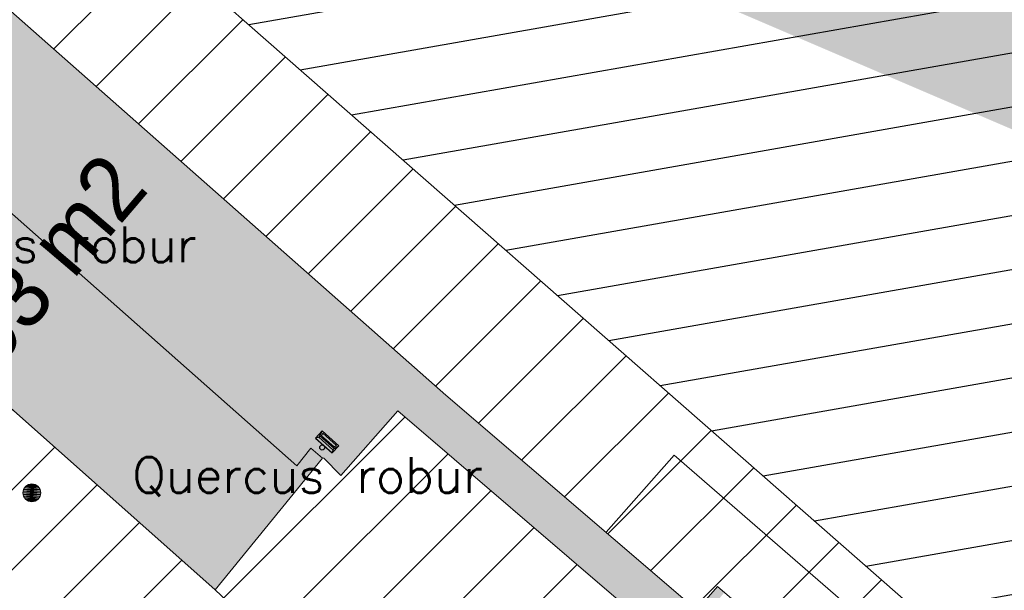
# Model space of a CAD drawing. Header units: metres. Extents: x 102852 to 106916, y 385458 to 392749.
# Tile 26 of 59: x 104841 to 104869, y 388069 to 388085. Entities that reach past the tile are written whole.
import ezdxf
from ezdxf.enums import TextEntityAlignment as Align

# ---------------------------------------------------------------- set-up
doc = ezdxf.new("R2010")
doc.units = ezdxf.units.M
for name, color, linetype, lineweight in [('0-BEBOUWING', 7, 'Continuous', 30), ('0-BEPLANTING', 14, 'Continuous', 30), ('0-GRAS OM SPORTVELDEN', 2, 'Continuous', 30), ('0-GRAS SPORTVELDEN', 3, 'Continuous', 30), ('0-VERHARDING', 5, 'Continuous', 30), ('B-WE-GR-STRUIK-G', 90, 'Continuous', 13), ('B-WE-IE-GEBOUW-G', 10, 'Continuous', 0), ('B-WE-IE-MEUBILAIR_WEGMEUBILAIR-S', 7, 'Continuous', 30), ('B-WE-VH-KANTVERHARDING-G', 60, 'Continuous', 13), ('B-WE-VW-MARKERING_LANGS_STREEP_DOORGETROKKEN-G', 7, 'Continuous', 13), ('Bomen', 84, 'Continuous', 0), ('Boomsoort', 10, 'Continuous', 0)]:
    doc.layers.add(name, color=color, linetype=linetype, lineweight=lineweight)
doc.styles.add('ISO 1 1000 T2 5 0', font='font_iso.shx', dxfattribs={"height": 2.5})
doc.styles.add('Style-txt', font='txt.shx')
pattern_1 = [(45, (0, 0), (-1.122532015, 1.122532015), [])]

# ---------------------------------------------------------------- blocks, each defined once
blk = doc.blocks.new('SIE-WEG_AFVALBAK_TYPE_02')
at = {"linetype": 'Continuous'}
for p, q in [((1.56, -0.35), (-1.56, -0.35)), ((-1.33, -0.76), (-1.56, -0.35)), ((-1.33, -0.99), (-1.56, -1.72)), ((1.33, -0.76), (-1.33, -0.76)), ((-1.33, -0.99), (-1.33, -0.76)), ((1.33, -0.99), (-1.33, -0.99)), ((-1.18, -1.16), (-1.3, -1.55)), ((1.18, -1.16), (-1.18, -1.16)), ((1.18, -1.16), (1.3, -1.55)), ((1.33, -0.76), (1.56, -0.35)), ((1.33, -0.99), (1.33, -0.76)), ((1.33, -0.99), (1.56, -1.72)), ((1.56, -1.72), (-1.56, -1.72)), ((1.3, -1.55), (-1.3, -1.55))]:
    blk.add_line(p, q, dxfattribs=at)
for p, q in [((-1.56, -0.35), (-1.56, -1.72)), ((1.56, -0.35), (1.56, -1.72))]:
    blk.add_line(p, q)
blk.add_circle((0, 0), 0.354, dxfattribs=at)
blk = doc.blocks.new('MPOLYGON_223')
at = {"layer": 'Bomen', "flags": 128}
for points in [[(104841.447, 388071.647), (104841.4, 388071.632), (104841.592, 388071.632)], [(104841.496, 388071.651), (104841.447, 388071.647), (104841.545, 388071.647)], [(104841.447, 388071.647), (104841.545, 388071.647), (104841.592, 388071.632)], [(104841.251, 388071.45), (104841.246, 388071.401), (104841.746, 388071.401)], [(104841.246, 388071.401), (104841.251, 388071.353), (104841.741, 388071.353)], [(104841.246, 388071.401), (104841.746, 388071.401), (104841.741, 388071.353)], [(104841.265, 388071.497), (104841.251, 388071.45), (104841.741, 388071.45)], [(104841.251, 388071.45), (104841.741, 388071.45), (104841.746, 388071.401)], [(104841.288, 388071.54), (104841.265, 388071.497), (104841.727, 388071.497)], [(104841.265, 388071.497), (104841.727, 388071.497), (104841.741, 388071.45)], [(104841.319, 388071.578), (104841.288, 388071.54), (104841.704, 388071.54)], [(104841.288, 388071.54), (104841.704, 388071.54), (104841.727, 388071.497)], [(104841.357, 388071.609), (104841.319, 388071.578), (104841.673, 388071.578)], [(104841.319, 388071.578), (104841.673, 388071.578), (104841.704, 388071.54)], [(104841.4, 388071.632), (104841.357, 388071.609), (104841.635, 388071.609)], [(104841.357, 388071.609), (104841.635, 388071.609), (104841.673, 388071.578)], [(104841.4, 388071.632), (104841.592, 388071.632), (104841.635, 388071.609)], [(104841.251, 388071.353), (104841.265, 388071.306), (104841.727, 388071.306)], [(104841.251, 388071.353), (104841.741, 388071.353), (104841.727, 388071.306)], [(104841.265, 388071.306), (104841.288, 388071.262), (104841.704, 388071.262)], [(104841.265, 388071.306), (104841.727, 388071.306), (104841.704, 388071.262)], [(104841.288, 388071.262), (104841.319, 388071.225), (104841.673, 388071.225)], [(104841.288, 388071.262), (104841.704, 388071.262), (104841.673, 388071.225)], [(104841.319, 388071.225), (104841.357, 388071.193), (104841.635, 388071.193)], [(104841.319, 388071.225), (104841.673, 388071.225), (104841.635, 388071.193)], [(104841.357, 388071.193), (104841.4, 388071.17), (104841.592, 388071.17)], [(104841.357, 388071.193), (104841.635, 388071.193), (104841.592, 388071.17)], [(104841.4, 388071.17), (104841.447, 388071.156), (104841.545, 388071.156)], [(104841.4, 388071.17), (104841.592, 388071.17), (104841.545, 388071.156)], [(104841.447, 388071.156), (104841.545, 388071.156), (104841.496, 388071.151)]]:
    blk.add_lwpolyline(points, close=True, dxfattribs=at)
at = {"layer": 'Bomen', "color": 74, "true_color": 0x55aa00, "flags": 128}
for points in [[(104841.4, 388071.632), (104841.447, 388071.647)], [(104841.447, 388071.647), (104841.496, 388071.651)], [(104841.496, 388071.651), (104841.545, 388071.647)], [(104841.545, 388071.647), (104841.592, 388071.632)], [(104841.246, 388071.401), (104841.251, 388071.45)], [(104841.251, 388071.353), (104841.246, 388071.401)], [(104841.251, 388071.45), (104841.265, 388071.497)], [(104841.265, 388071.497), (104841.288, 388071.54)], [(104841.288, 388071.54), (104841.319, 388071.578)], [(104841.319, 388071.578), (104841.357, 388071.609)], [(104841.357, 388071.609), (104841.4, 388071.632)], [(104841.592, 388071.632), (104841.635, 388071.609)], [(104841.635, 388071.609), (104841.673, 388071.578)], [(104841.673, 388071.578), (104841.704, 388071.54)], [(104841.704, 388071.54), (104841.727, 388071.497)], [(104841.727, 388071.497), (104841.741, 388071.45)], [(104841.741, 388071.45), (104841.746, 388071.401)], [(104841.746, 388071.401), (104841.741, 388071.353)], [(104841.265, 388071.306), (104841.251, 388071.353)], [(104841.288, 388071.262), (104841.265, 388071.306)], [(104841.319, 388071.225), (104841.288, 388071.262)], [(104841.357, 388071.193), (104841.319, 388071.225)], [(104841.4, 388071.17), (104841.357, 388071.193)], [(104841.447, 388071.156), (104841.4, 388071.17)], [(104841.496, 388071.151), (104841.447, 388071.156)], [(104841.545, 388071.156), (104841.496, 388071.151)], [(104841.592, 388071.17), (104841.545, 388071.156)], [(104841.635, 388071.193), (104841.592, 388071.17)], [(104841.673, 388071.225), (104841.635, 388071.193)], [(104841.704, 388071.262), (104841.673, 388071.225)], [(104841.727, 388071.306), (104841.704, 388071.262)], [(104841.741, 388071.353), (104841.727, 388071.306)]]:
    blk.add_lwpolyline(points, dxfattribs=at)
at = {"layer": 'Bomen'}
for points in [[(104841.447, 388071.647), (104841.4, 388071.632), (104841.592, 388071.632)], [(104841.496, 388071.651), (104841.447, 388071.647), (104841.545, 388071.647)], [(104841.447, 388071.647), (104841.545, 388071.647), (104841.592, 388071.632)], [(104841.251, 388071.45), (104841.246, 388071.401), (104841.746, 388071.401)], [(104841.265, 388071.497), (104841.251, 388071.45), (104841.741, 388071.45)], [(104841.251, 388071.45), (104841.741, 388071.45), (104841.746, 388071.401)], [(104841.288, 388071.54), (104841.265, 388071.497), (104841.727, 388071.497)], [(104841.265, 388071.497), (104841.727, 388071.497), (104841.741, 388071.45)], [(104841.319, 388071.578), (104841.288, 388071.54), (104841.704, 388071.54)], [(104841.288, 388071.54), (104841.704, 388071.54), (104841.727, 388071.497)], [(104841.357, 388071.609), (104841.319, 388071.578), (104841.673, 388071.578)], [(104841.319, 388071.578), (104841.673, 388071.578), (104841.704, 388071.54)], [(104841.4, 388071.632), (104841.357, 388071.609), (104841.635, 388071.609)], [(104841.357, 388071.609), (104841.635, 388071.609), (104841.673, 388071.578)], [(104841.4, 388071.632), (104841.592, 388071.632), (104841.635, 388071.609)]]:
    blk.add_solid(points, dxfattribs=at)
at = {"layer": 'Bomen', "extrusion": (0, 0, -1)}
for points in [[(-104841.246, 388071.401), (-104841.251, 388071.353), (-104841.741, 388071.353)], [(-104841.246, 388071.401), (-104841.746, 388071.401), (-104841.741, 388071.353)], [(-104841.251, 388071.353), (-104841.265, 388071.306), (-104841.727, 388071.306)], [(-104841.251, 388071.353), (-104841.741, 388071.353), (-104841.727, 388071.306)], [(-104841.265, 388071.306), (-104841.288, 388071.262), (-104841.704, 388071.262)], [(-104841.265, 388071.306), (-104841.727, 388071.306), (-104841.704, 388071.262)], [(-104841.288, 388071.262), (-104841.319, 388071.225), (-104841.673, 388071.225)], [(-104841.288, 388071.262), (-104841.704, 388071.262), (-104841.673, 388071.225)], [(-104841.319, 388071.225), (-104841.357, 388071.193), (-104841.635, 388071.193)], [(-104841.319, 388071.225), (-104841.673, 388071.225), (-104841.635, 388071.193)], [(-104841.357, 388071.193), (-104841.4, 388071.17), (-104841.592, 388071.17)], [(-104841.357, 388071.193), (-104841.635, 388071.193), (-104841.592, 388071.17)], [(-104841.4, 388071.17), (-104841.447, 388071.156), (-104841.545, 388071.156)], [(-104841.4, 388071.17), (-104841.592, 388071.17), (-104841.545, 388071.156)], [(-104841.447, 388071.156), (-104841.545, 388071.156), (-104841.496, 388071.151)]]:
    blk.add_solid(points, dxfattribs=at)

msp = doc.modelspace()

# ---------------------------------------------------------------- hatches: boundary and pattern name
at = {"layer": '0-BEBOUWING', "ltscale": 0.2, "true_color": 0x636466}
for points in [[(104830.912, 388088.133), (104831.362, 388088.628), (104831.057, 388088.925), (104828.04, 388085.226), (104846.642, 388068.678), (104849.659, 388072.377), (104849.335, 388072.655), (104848.942, 388072.16)], [(104831.057, 388088.925), (104828.04, 388085.226), (104846.642, 388068.678), (104849.659, 388072.377), (104848.942, 388072.16), (104830.912, 388088.133)]]:
    msp.add_hatch(color=251, dxfattribs=at).paths.add_polyline_path(points)
at = {"layer": '0-BEPLANTING', "ltscale": 0.2}
h = msp.add_hatch(dxfattribs=at)
h.set_pattern_fill('ANSI31', color=256, scale=0.1, pattern_type=2)
h.set_pattern_definition(pattern_1)
h.paths.add_polyline_path([(104756.061, 388149.255), (104772.452, 388186.635), (104770.991, 388190.278), (104765.813, 388181.578), (104756.879, 388165.625), (104748.388, 388147.694), (104744.305, 388139.441), (104744.179, 388137.425), (104748.207, 388132.687), (104779.509, 388110.364), (104819.499, 388079.894), (104841.893, 388065.736), (104865.992, 388047.75), (104883.867, 388034.454), (104885.839, 388036.683), (104878.954, 388042.122), (104849.673, 388065.807), (104846.642, 388068.678), (104828.04, 388085.226), (104813.14, 388098.382), (104795.78, 388113.676), (104789.967, 388118.795), (104781.29, 388126.529), (104755.997, 388149.117)])
at = {"layer": '0-GRAS OM SPORTVELDEN', "ltscale": 0.2}
h = msp.add_hatch(dxfattribs=at)
h.set_pattern_fill('ANSI31', color=256, scale=0.1, pattern_type=2)
h.set_pattern_definition(pattern_1)
h.paths.add_polyline_path([(104931.259, 388098.723), (104935.748, 388104.306), (104932.276, 388107.3), (104932.069, 388107.07), (104899.764, 388136.612), (104887.241, 388147.621), (104851.309, 388178.233), (104832.342, 388158.616), (104831.843, 388158.104), (104831.465, 388157.64), (104818.583, 388142.927), (104818.137, 388142.346), (104801.294, 388120.755), (104820.118, 388103.683), (104820.728, 388104.336), (104820.898, 388104.18), (104820.903, 388104.186), (104823.217, 388102.051), (104824.832, 388100.569), (104824.236, 388099.938), (104833.228, 388091.723), (104853.121, 388074.145), (104860.173, 388068.104), (104860.753, 388068.77), (104860.945, 388068.604), (104860.976, 388068.642), (104864.796, 388065.325), (104864.971, 388065.137), (104864.4, 388064.471), (104885.064, 388046.806), (104904.231, 388066.711), (104916.402, 388080.431), (104917.689, 388081.952), (104918.326, 388082.626), (104925.171, 388091.15)])
h.paths.add_polyline_path([(104806.075, 388121.001), (104806.819, 388120.336), (104845.325, 388086.549), (104884.168, 388052.437), (104884.811, 388051.88), (104885.4, 388052.565), (104890.793, 388058.687), (104894.195, 388062.567), (104901.478, 388070.823), (104905.206, 388074.986), (104913.735, 388084.735), (104921.046, 388093.028), (104924.381, 388096.816), (104930.475, 388103.675), (104930.435, 388103.69), (104929.758, 388104.285), (104891.006, 388138.374), (104852.304, 388172.559), (104851.659, 388173.104), (104851.125, 388172.472), (104845.725, 388166.308), (104842.248, 388162.329), (104835.038, 388154.084), (104822.848, 388140.165), (104815.55, 388131.844), (104812.07, 388127.846), (104806.675, 388121.69)], flags=16)
h = msp.add_hatch(dxfattribs=at)
h.set_pattern_fill('ANSI31', color=256, scale=0.1, pattern_type=2)
h.set_pattern_definition(pattern_1)
h.paths.add_polyline_path([(104915.015, 388069.662), (104914.73, 388069.922), (104914.6, 388069.771), (104914.386, 388069.959), (104913.997, 388069.543), (104910.818, 388072.31), (104905.283, 388066.064), (104885.176, 388045.115), (104863.629, 388063.558), (104858.166, 388068.219), (104851.778, 388073.71), (104850.172, 388071.884), (104849.687, 388072.387), (104849.659, 388072.377), (104846.642, 388068.678), (104849.673, 388065.807), (104878.954, 388042.122), (104885.839, 388036.683)])
at = {"layer": '0-GRAS SPORTVELDEN'}
h = msp.add_hatch(dxfattribs=at)
h.set_pattern_fill('HATCH', color=256, scale=0.1, style=0, pattern_type=2)
h.set_pattern_definition([(10, (104869.0532, 388141.6563), (-0.260472, 1.477212), [])])
h.paths.add_polyline_path([(104812.07, 388127.846), (104806.675, 388121.69), (104806.819, 388120.336), (104845.325, 388086.549), (104884.168, 388052.437), (104885.4, 388052.565), (104890.793, 388058.687), (104894.195, 388062.567), (104901.478, 388070.823), (104905.206, 388074.986), (104913.735, 388084.735), (104921.046, 388093.028), (104924.381, 388096.816), (104930.475, 388103.675), (104929.758, 388104.285), (104891.006, 388138.374), (104852.304, 388172.559), (104851.125, 388172.472), (104845.725, 388166.308), (104842.248, 388162.329), (104835.038, 388154.084), (104822.848, 388140.165), (104815.55, 388131.844)])
at = {"layer": '0-VERHARDING', "ltscale": 0.2, "true_color": 0x939598, "extrusion": (0, 0, -1)}
for points in [[(-104801.294, 388120.755), (-104820.118, 388103.683), (-104819.919, 388103.492), (-104824.012, 388099.72), (-104824.236, 388099.938), (-104833.228, 388091.723), (-104853.121, 388074.145), (-104860.173, 388068.104), (-104860.753, 388068.77), (-104860.945, 388068.604), (-104860.224, 388067.713), (-104864.007, 388064.457), (-104864.796, 388065.325), (-104864.971, 388065.137), (-104864.4, 388064.471), (-104885.064, 388046.806), (-104904.231, 388066.711), (-104916.402, 388080.431), (-104917.689, 388081.952), (-104918.326, 388082.626), (-104925.171, 388091.15), (-104931.259, 388098.723), (-104932.421, 388097.789), (-104932.87, 388097.41), (-104926.941, 388089.968), (-104920.571, 388082.015), (-104919.68, 388080.92), (-104918.597, 388079.693), (-104914.873, 388075.531), (-104916.036, 388074.542), (-104914.623, 388072.967), (-104916.591, 388071.175), (-104915.123, 388069.564), (-104914.73, 388069.922), (-104914.6, 388069.771), (-104914.6, 388069.771), (-104914.386, 388069.959), (-104913.997, 388069.543), (-104910.818, 388072.31), (-104905.283, 388066.064), (-104885.176, 388045.115), (-104863.629, 388063.558), (-104851.778, 388073.71), (-104850.172, 388071.884), (-104849.687, 388072.387), (-104849.659, 388072.377), (-104849.335, 388072.655), (-104848.942, 388072.16), (-104830.912, 388088.133), (-104831.362, 388088.628), (-104831.057, 388088.925), (-104830.749, 388089.255), (-104832.308, 388090.944), (-104799.613, 388120.671), (-104801.294, 388120.755), (-104910.348, 388073.607), (-104916.402, 388080.431), (-104915.455, 388075.036), (-104916.036, 388074.542), (-104908.051, 388069.187), (-104905.283, 388066.064), (-104818.929, 388103.109), (-104799.613, 388120.671)], [(-104885.176, 388045.115), (-104905.283, 388066.064), (-104910.818, 388072.31), (-104913.997, 388069.543), (-104914.386, 388069.959), (-104914.6, 388069.771), (-104914.73, 388069.922), (-104915.123, 388069.564), (-104916.591, 388071.175), (-104914.623, 388072.967), (-104916.036, 388074.542), (-104914.873, 388075.531), (-104918.597, 388079.693), (-104919.68, 388080.92), (-104920.571, 388082.015), (-104926.941, 388089.968), (-104932.87, 388097.41), (-104932.421, 388097.789), (-104931.259, 388098.723), (-104925.171, 388091.15), (-104918.326, 388082.626), (-104917.689, 388081.952), (-104916.402, 388080.431), (-104904.231, 388066.711), (-104885.064, 388046.806), (-104864.4, 388064.471), (-104864.971, 388065.137), (-104864.796, 388065.325), (-104864.007, 388064.457), (-104860.224, 388067.713), (-104860.945, 388068.604), (-104860.753, 388068.77), (-104860.173, 388068.104), (-104853.121, 388074.145), (-104833.228, 388091.723), (-104824.236, 388099.938), (-104824.012, 388099.72), (-104819.919, 388103.492), (-104820.118, 388103.683), (-104801.294, 388120.755), (-104799.613, 388120.671), (-104832.308, 388090.944), (-104830.749, 388089.255), (-104831.057, 388088.925), (-104831.362, 388088.628), (-104830.912, 388088.133), (-104848.942, 388072.16), (-104849.335, 388072.655), (-104849.659, 388072.377), (-104849.687, 388072.387), (-104850.172, 388071.884), (-104851.778, 388073.71), (-104863.629, 388063.558)]]:
    msp.add_hatch(color=252, dxfattribs=at).paths.add_polyline_path(points)

# ---------------------------------------------------------------- linework, layer by layer
at = {"layer": 'B-WE-GR-STRUIK-G', "flags": 128}
msp.add_lwpolyline([(104885.839, 388036.683), (104878.954, 388042.122), (104849.673, 388065.807), (104846.642, 388068.678), (104849.659, 388072.377), (104849.335, 388072.655), (104848.942, 388072.16), (104830.912, 388088.133), (104831.362, 388088.628), (104831.057, 388088.925), (104828.04, 388085.226), (104813.14, 388098.382), (104795.78, 388113.676), (104789.967, 388118.795), (104781.29, 388126.529), (104756.052, 388149.067)], dxfattribs=at)
at = {"layer": 'B-WE-IE-GEBOUW-G', "flags": 128}
msp.add_lwpolyline([(104846.642, 388068.678), (104828.04, 388085.226), (104831.057, 388088.925)], dxfattribs=at)
at = {"layer": 'B-WE-VH-KANTVERHARDING-G', "flags": 128}
for points in [[(104832.342, 388158.616), (104851.309, 388178.233), (104887.241, 388147.621), (104893.66, 388142.179), (104899.764, 388136.612), (104932.069, 388107.07), (104932.276, 388107.3), (104935.748, 388104.306), (104925.171, 388091.15), (104918.326, 388082.626), (104917.689, 388081.952), (104916.402, 388080.431), (104904.231, 388066.711), (104885.064, 388046.806), (104864.4, 388064.471), (104864.971, 388065.137), (104860.753, 388068.77), (104860.173, 388068.104)], [(104942.395, 388109.899), (104932.421, 388097.789), (104932.87, 388097.41), (104926.941, 388089.968), (104920.571, 388082.015), (104919.68, 388080.92), (104918.597, 388079.693), (104914.873, 388075.531), (104916.036, 388074.542), (104914.623, 388072.967), (104916.591, 388071.175), (104915.123, 388069.564), (104914.73, 388069.922), (104914.6, 388069.771), (104914.386, 388069.959), (104913.997, 388069.543), (104910.818, 388072.31), (104905.283, 388066.064), (104885.176, 388045.115), (104863.629, 388063.558), (104858.166, 388068.219), (104851.778, 388073.71), (104850.172, 388071.884), (104849.687, 388072.387)], [(104864.4, 388064.471), (104864.197, 388064.271), (104859.977, 388067.908), (104860.173, 388068.104), (104853.121, 388074.145), (104833.228, 388091.723), (104824.236, 388099.938), (104824.832, 388100.569), (104820.728, 388104.336), (104820.118, 388103.683)]]:
    msp.add_lwpolyline(points, dxfattribs=at)
at = {"layer": 'B-WE-VW-MARKERING_LANGS_STREEP_DOORGETROKKEN-G', "flags": 128}
msp.add_lwpolyline([(104846.057, 388141.861), (104854.516, 388151.553), (104842.248, 388162.329), (104835.038, 388154.084), (104831.321, 388149.936), (104826.476, 388144.316), (104822.848, 388140.165), (104815.55, 388131.844), (104812.07, 388127.846), (104806.675, 388121.69), (104806.075, 388121.001), (104806.819, 388120.336), (104845.325, 388086.549), (104884.168, 388052.437, -0.419854), (104885.4, 388052.565), (104890.793, 388058.687), (104894.195, 388062.567), (104901.478, 388070.823)], format="xyb", dxfattribs=at)
msp.add_lwpolyline([(104865.166, 388063.827), (104866.962, 388066.004), (104859.531, 388072.462), (104857.622, 388070.298)], dxfattribs=at)

# ---------------------------------------------------------------- block references
at = {"layer": 'B-WE-IE-MEUBILAIR_WEGMEUBILAIR-S', "xscale": 0.2, "yscale": 0.2, "zscale": 0.2, "rotation": 138.5011334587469}
msp.add_blockref('SIE-WEG_AFVALBAK_TYPE_02', (104849.653, 388072.675), dxfattribs=at)
at = {"layer": 'Bomen', "rotation": 360}
msp.add_blockref('MPOLYGON_223', (0, 0, 0.134), dxfattribs=at)

# ---------------------------------------------------------------- texts
at = {"insert": (104838.244, 388074.972), "char_height": 1.8, "width": 34.45304, "attachment_point": 1, "rotation": 49.5709, "style": 'ISO 1 1000 T2 5 0'}
msp.add_mtext('103 m2', dxfattribs=at)
at = {"layer": 'Boomsoort', "color": 7, "style": 'Style-txt'}
for p in [(104846.124, 388077.883, 0.134), (104854.163, 388071.401, 0.134)]:
    msp.add_text('Quercus robur', height=1, dxfattribs=at).set_placement(p, align=Align.RIGHT)

doc.saveas('drawing.dxf')
